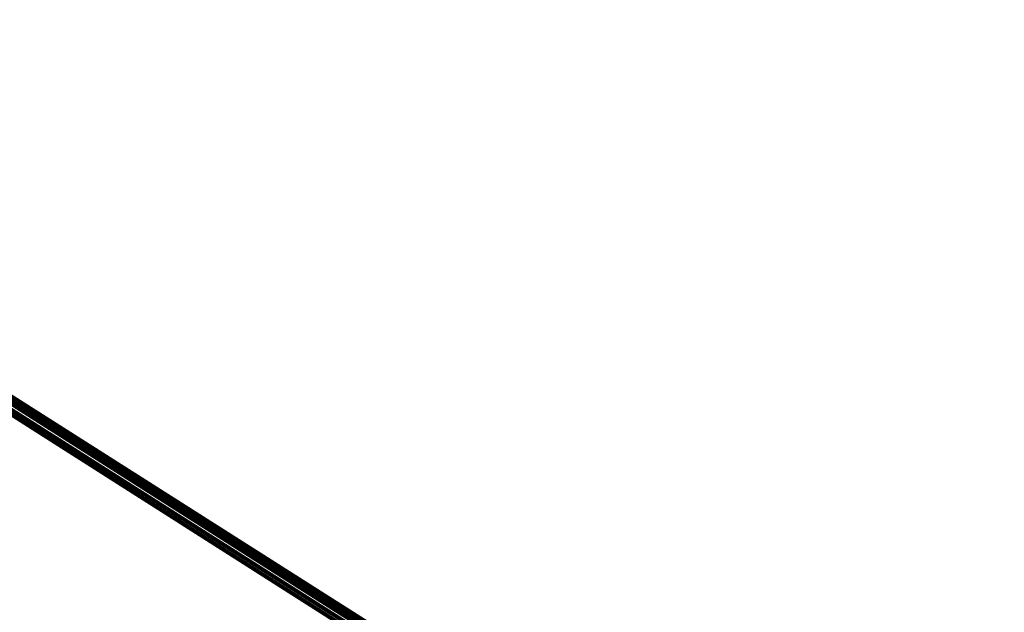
# Model space of a CAD drawing. Extents: x 1160024 to 2574774, y 200346 to 1150377.
# Tile 112 of 118: x 2474673 to 2482675, y 371823 to 376641. Entities that reach past the tile are written whole.
import ezdxf

# ---------------------------------------------------------------- set-up
doc = ezdxf.new("R2010")
doc.units = 0
doc.header["$MEASUREMENT"] = 0
doc.layers.add('Prop Drainage Structure Scour Hole Detail CELL', color=9, linetype='Continuous', lineweight=30)
doc.layers.add('Typical Terminator CELL', color=7, linetype='Continuous', lineweight=0)
doc.styles.add('Style-GEOMETRICFUTURA_211_M_L', font='GEOMETRICFUTURA_211_M_L.shx')
doc.dimstyles.new('erosion_control', dxfattribs={"dimtxt": 4.99999, "dimasz": 9.99998, "dimexe": 2.499995, "dimexo": 2.499995, "dimgap": 2.499995, "dimtad": 0, "dimtih": 1, "dimtoh": 1, "dimzin": 3, "dimdsep": 46, "dimtxsty": 'Style-GEOMETRICFUTURA_211_M_L', "dimcen": 0.09, "dimaunit": 1, "dimadec": 4, "dimazin": 3, "dimtfac": 1, "dimtofl": 0, "dimtmove": 0, "dimatfit": 1, "dimfxl": 1, "dimtzin": 3, "dimlwd": 106, "dimarcsym": 0})

# ---------------------------------------------------------------- blocks, each defined once
blk = doc.blocks.new('TERMINATOR_0.5')
at = {"color": 1, "linetype": 'Continuous', "lineweight": 0}
blk.add_line((0, 0), (-1, -0.1), dxfattribs=at)
blk = doc.blocks.new('PROP DRAINAGE STRUCTURE SCOUR HOLE DETAIL')
at = {"layer": 'Prop Drainage Structure Scour Hole Detail CELL', "lineweight": 13, "annotation_type": 0, "has_hookline": 1, "horizontal_direction": (0.160147, 0.987093, 0)}
for points, hookline_direction, text_width in [([(107.4, 42.5), (574927, 1339896.7)], 1, 61.9), ([(148.5, 41.9), (574865.3, 1339925.8)], 0, 36.4), ([(165.8, 46.5), (574861.8, 1339889.8)], 1, 17.1), ([(116.2, 46.6), (574887.5, 1339876)], 0, 7.61), ([(117.4, 168), (574899.5, 1339774.5)], 1, 48.2), ([(85.2, 180), (574895, 1339718.8)], 1, 35.9)]:
    blk.add_leader(points, dimstyle='erosion_control', override={"dimtxt": 3.999992, "dimasz": 3.999992, "dimgap": 1.999996, "dimldrblk": 'TERMINATOR_0.5', "dimlwd": 65534}, dxfattribs=dict(at, hookline_direction=hookline_direction, text_width=text_width))

msp = doc.modelspace()

# ---------------------------------------------------------------- block references
at = {"layer": 'Prop Drainage Structure Scour Hole Detail CELL', "rotation": 80.78458975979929}
msp.add_blockref('PROP DRAINAGE STRUCTURE SCOUR HOLE DETAIL', (2482692.9, 368279.9), dxfattribs=at)

doc.saveas('drawing.dxf')
